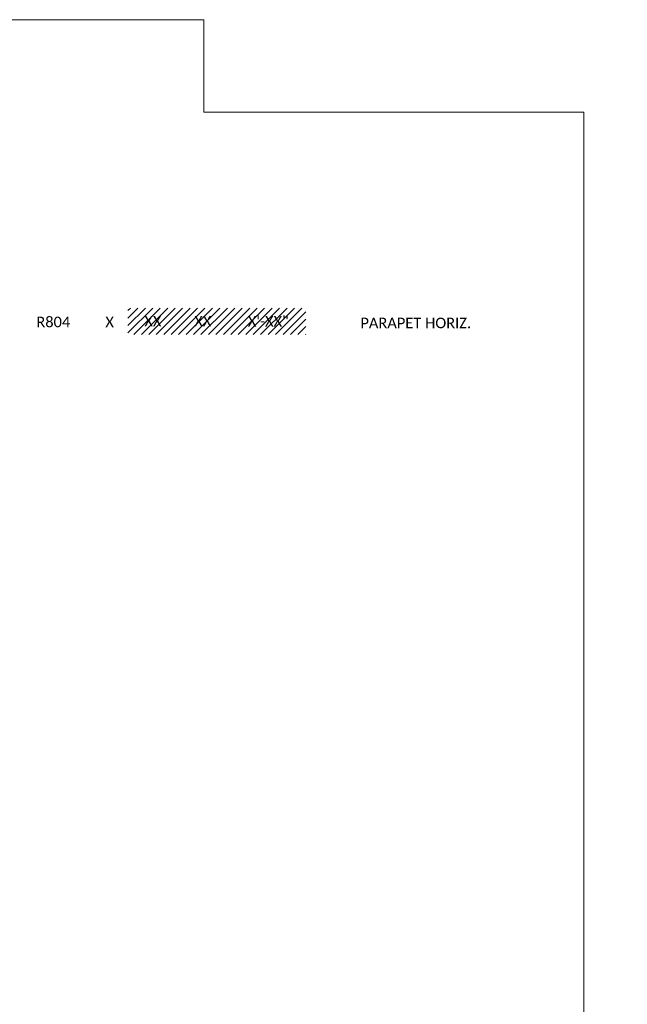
# Model space of a CAD drawing. Extents: x 571 to 2421, y -479 to 489.
# Tile 6 of 9: x 868 to 955, y -365 to -225. Entities that reach past the tile are written whole.
import ezdxf
from ezdxf import colors
from ezdxf.entities.mleader import LeaderData, LeaderLine
from ezdxf.enums import TextEntityAlignment as Align
from ezdxf.math import Vec2, Vec3

# ---------------------------------------------------------------- set-up
doc = ezdxf.new("R2010")
doc.units = 0
doc.header["$MEASUREMENT"] = 0
doc.layers.add('B_ANNO_DESIGN_NOTES', color=1, linetype='Continuous', lineweight=18, true_color=0xff0000)
doc.layers.add('B_ANNO_DIM', color=7, linetype='Continuous', lineweight=18)
doc.layers.add('B_ANNO_TEXT', color=7, linetype='Continuous', lineweight=18)
doc.layers.add('B_ANNO_NOPLOT', color=47, linetype='Continuous', lineweight=18, plot=False)
doc.styles.add('Annotative', font='calibri.ttf', dxfattribs={"height": 0.0625})
doc.styles.get("Standard").update_dxf_attribs({"font": 'calibri.ttf'})

# ---------------------------------------------------------------- blocks, each defined once
blk = doc.blocks.new('_Open30')
at = {"color": 0, "linetype": 'ByBlock', "lineweight": -2}
for p, q in [((-1, 0.268), (0, 0)), ((0, 0), (-1, -0.268)), ((0, 0), (-1, 0))]:
    blk.add_line(p, q, dxfattribs=at)
blk = doc.blocks.new('*U169')
at = {"layer": 'B_ANNO_DESIGN_NOTES'}
h = blk.add_hatch(dxfattribs=at)
h.set_pattern_fill('ANSI31', color=256, scale=6)
h.paths.add_polyline_path([(890.74, -265.76), (883.64, -265.76), (883.64, -269.51), (890.74, -269.51)])
h.paths.add_polyline_path([(898.26, -265.76), (890.74, -265.76), (890.74, -269.51), (898.26, -269.51)])
h.paths.add_polyline_path([(908.94, -265.76), (898.26, -265.76), (898.26, -269.51), (908.94, -269.51)])
at = {"layer": 'B_ANNO_NOPLOT', "flags": 128}
blk.add_lwpolyline([(570.51, -476.7), (570.51, -224.7), (894.44, -224.7), (894.44, -237.85), (948.51, -237.85), (948.51, -436.2), (887.08, -436.2), (887.08, -476.7)], close=True, dxfattribs=at)
at = {"layer": 'B_ANNO_TEXT', "style": 'Annotative'}
for s, p in [('R804', (870.61, -268.48)), ('X', (880.43, -268.48)), ('PARAPET HORIZ.', (916.71, -268.62))]:
    blk.add_text(s, height=1.5, dxfattribs=at).set_placement(p)
for tag, p in [('NUM13', (887.19, -267.61)), ('NUM14', (894.29, -267.61)), ('LN3', (903.6, -267.63))]:
    blk.add_attdef(tag, text='', height=1.5, dxfattribs=at).set_placement(p, align=Align.MIDDLE_CENTER)
blk = doc.blocks.new('*U369')
at = {"layer": 'B_ANNO_NOPLOT', "flags": 128}
blk.add_lwpolyline([(570.5114, -476.7036), (570.5114, -224.7036), (894.439, -224.7036), (894.439, -237.8485), (948.5114, -237.8485), (948.5114, -436.204), (887.0821, -436.204), (887.0821, -476.7036)], close=True, dxfattribs=at)
at = {"layer": 'B_ANNO_TEXT', "style": 'Annotative'}
for tag, p in [('BN6', (749.7716, -338.5991)), ('BN5', (752.4993, -404.2955)), ('BN4', (752.4993, -437.6116)), ('BN7', (745.6531, -454.4244)), ('BN8', (751.728, -454.4038))]:
    blk.add_attdef(tag, p, '', height=1.5, dxfattribs=at)
at = {"layer": 'B_ANNO_DIM'}
ml = blk.add_multileader_mtext('Standard', dxfattribs=at)
ml.set_content('BENCH MARK CAP (WHEN SUPPLIED)', color=256)
ml.set_leader_properties()
ml.set_arrow_properties(name='OPEN30')
ml.build(insert=Vec2(0, 0))
ml.multileader.update_dxf_attribs({"dogleg_length": 0.0625, "arrow_head_size": 1.5, "scale": 24})
ctx = ml.context
ctx.base_point, ctx.scale, ctx.char_height, ctx.arrow_head_size, ctx.landing_gap_size, ctx.plane_origin = Vec3(756.2428, -247.0943), 24, 1.5, 1.5, 0.75, Vec3(750.5897, -253.5977)
notes = []
notes.append((ctx, [(0, (1, 1, 0), (754.7428, -247.0943), (1, 0), 1.5, [(0, [(750.5897, -253.5977)], 0, [])])]))
ctx.mtext.insert, ctx.mtext.width, ctx.mtext.flow_direction = Vec3(756.9928, -246.1453), 17.486562, 5
for ctx, leaders in notes:
    for number, flags, end, landing, length, lines in leaders:
        leader = LeaderData()
        leader.index, (leader.has_last_leader_line, leader.has_dogleg_vector, leader.attachment_direction) = number, flags
        leader.last_leader_point, leader.dogleg_vector, leader.dogleg_length = Vec3(end), Vec3(landing), length
        for number, points, colour, breaks in lines:
            line = LeaderLine()
            line.index, line.vertices, line.color, line.breaks = number, Vec3.list(points), colors.encode_raw_color(colour), breaks
            leader.lines.append(line)
        ctx.leaders.append(leader)

msp = doc.modelspace()

# ---------------------------------------------------------------- block references
at = {"layer": 'B_ANNO_DESIGN_NOTES'}
msp.add_blockref('*U169', (0, 0), dxfattribs=at).add_auto_attribs({'NUM13': 'XX', 'NUM14': 'XX', 'LN3': 'X\'-XX"'})

# ---------------------------------------------------------------- next in the draw order: block references
msp.add_blockref('*U369', (0, 0))

doc.saveas('drawing.dxf')
